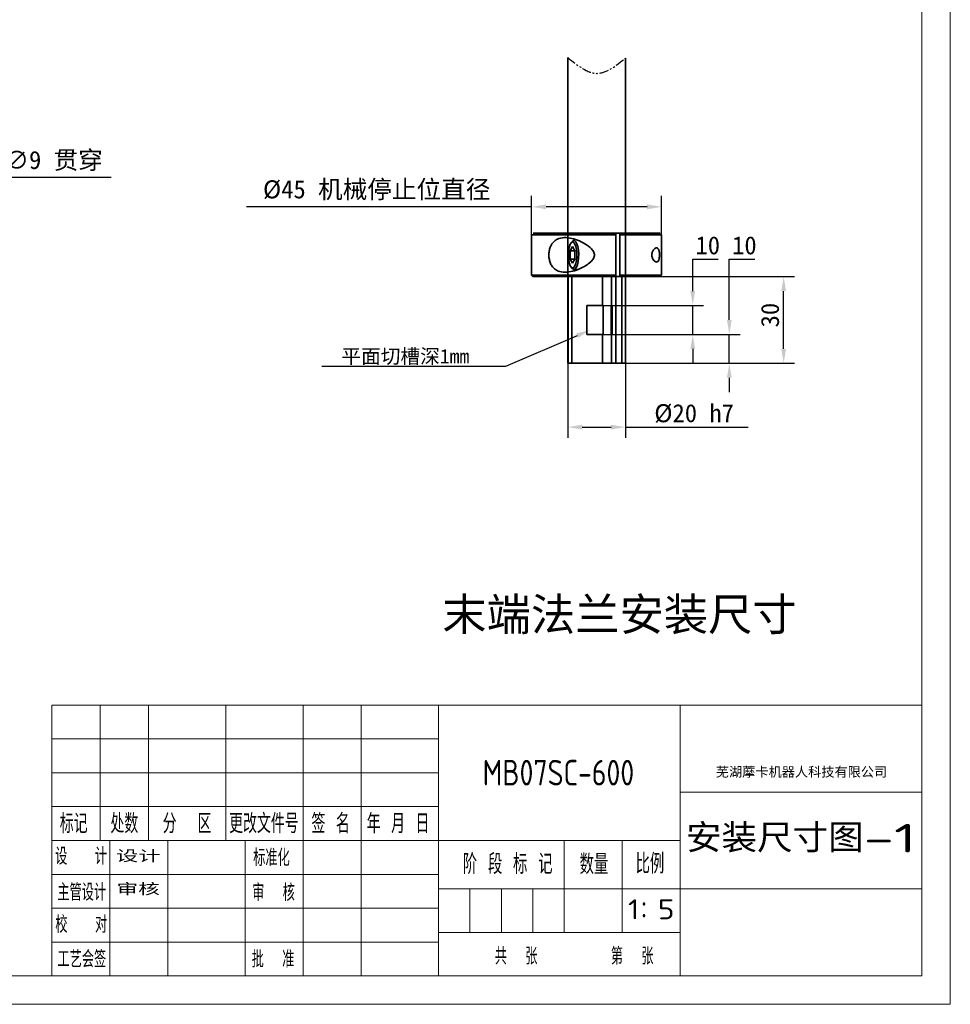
# Model space of a CAD drawing. Header units: millimetres. Extents: x -16 to 4241, y 0 to 4344.
# Tile 13 of 22: x 3596 to 4241, y 0 to 682. Entities that reach past the tile are written whole.
import ezdxf
from ezdxf import colors
from ezdxf.entities.mleader import LeaderData, LeaderLine
from ezdxf.enums import TextEntityAlignment as Align
from ezdxf.math import Vec2, Vec3

# ---------------------------------------------------------------- set-up
doc = ezdxf.new("R2010")
doc.units = ezdxf.units.MM
doc.header["$PDSIZE"] = -1
doc.linetypes.add('PHANTOM', pattern=[12.7, 6.35, -1.27, 1.27, -1.27, 1.27, -1.27])
for name, color, linetype, lineweight in [('1轮廓实线层', 7, 'Continuous', 18), ('2细线层', 4, 'Continuous', 13), ('6文字层', 3, 'Continuous', 13), ('L2', 6, 'Continuous', 13), ('图框层', 7, 'Continuous', 18)]:
    doc.layers.add(name, color=color, linetype=linetype, lineweight=lineweight)
doc.styles.add('PC_TEXTSTYLE', font='ISOCP.SHX', dxfattribs={"width": 0.707, "bigfont": 'GBCBIG.SHX'})
doc.styles.add('仿宋体', font='txt')
doc.styles.add('标准汉字', font='gbenor.shx', dxfattribs={"bigfont": 'gbcbig.shx'})
doc.dimstyles.new('1比2 放大', dxfattribs={"dimscale": 5, "dimtxt": 2.5, "dimasz": 2, "dimexe": 1.5, "dimexo": 0.625, "dimtad": 1, "dimtoh": 1, "dimdec": 1, "dimlfac": 0.5, "dimtxsty": 'Standard', "dimcen": 2.5, "dimclrd": 1, "dimclre": 1, "dimadec": 0, "dimazin": 0, "dimtfac": 1, "dimtdec": 1, "dimtmove": 0, "dimatfit": 3, "dimfxl": 1, "dimarcsym": 0})
doc.dimstyles.new('副本 1比1', dxfattribs={"dimscale": 5, "dimtxt": 2.5, "dimasz": 2, "dimexe": 1.5, "dimexo": 0.625, "dimtad": 1, "dimtoh": 1, "dimdec": 1, "dimtxsty": 'Standard', "dimcen": 2.5, "dimclrd": 1, "dimclre": 1, "dimadec": 0, "dimazin": 0, "dimtfac": 1, "dimtdec": 1, "dimtmove": 0, "dimatfit": 3, "dimfxl": 1, "dimarcsym": 0})

# ---------------------------------------------------------------- blocks, each defined once
blk = doc.blocks.new('ZwmFrameMain_1_A4^_^无分区图框^_^landscape')
at = {"layer": '1轮廓实线层'}
for p in [(267, 200), (0, 0)]:
    blk.add_line(p, (267, 0), dxfattribs=at)
at = {"layer": '2细线层'}
for p in [(272, 205), (-25, -5)]:
    blk.add_line(p, (272, -5), dxfattribs=at)
blk = doc.blocks.new('*D138')
at = {"color": 1, "lineweight": -2, "transparency": 16777216}
for p, q in [((3559.7, 572.45), (3545.36, 559.87)), ((3659.69, 572.45), (3559.7, 572.45)), ((3531.07, 547.35), (3537.84, 553.28)), ((3523.55, 540.76), (3516.03, 534.17))]:
    blk.add_line(p, q, dxfattribs=at)
at = {"color": 1, "transparency": 16777216}
for points in [[(3544.26, 561.13), (3546.46, 558.62), (3537.84, 553.28)], [(3522.45, 542.01), (3524.65, 539.5), (3531.07, 547.35)]]:
    blk.add_solid(points, dxfattribs=at)
at = {"layer": 'Defpoints', "color": 0, "transparency": 16777216}
for p in [(3537.84, 553.28), (3531.07, 547.35)]:
    blk.add_point(p, dxfattribs=at)
at = {"color": 0, "transparency": 16777216, "insert": (3611.26, 583.78), "char_height": 12.5, "attachment_point": 5}
blk.add_mtext('4-∅9 {\\fSimSun|b0|i0|c134|p2;贯穿}', dxfattribs=at)
blk = doc.blocks.new('2')
at = {"color": 7, "linetype": 'Continuous', "lineweight": 35}
for p, q in [((-21.61, 7.78), (-21.61, -6.22)), ((7.55, 7.78), (-21.61, 7.78)), ((7.39, 8.28), (-21.11, 8.28)), ((7.55, 7.78), (7.39, 8.28)), ((8.8, 8.28), (7.39, 8.28)), ((7.55, -6.22), (7.55, 7.78)), ((8.8, 8.28), (8.97, 7.78)), ((22.89, 8.28), (8.8, 8.28)), ((23.39, 7.78), (8.97, 7.78)), ((8.97, 7.78), (8.97, -6.22)), ((23.39, -6.22), (23.39, 7.78)), ((-7.42, 3.66), (-8.24, 2.22)), ((-6.6, 2.22), (-7.42, 3.66)), ((-8.24, -0.67), (-8.24, 2.22)), ((-6.6, 2.22), (-8.24, 2.22)), ((-6.6, -0.67), (-6.6, 2.22)), ((-8.24, -0.67), (-7.42, -2.11)), ((-6.6, -0.67), (-8.24, -0.67)), ((-7.42, -2.11), (-6.6, -0.67)), ((-21.61, -6.22), (-21.11, -6.72)), ((7.55, -6.22), (-21.61, -6.22)), ((7.39, -6.72), (-21.11, -6.72)), ((-9.11, -6.72), (-9.11, -36.72)), ((-8.9, -36.72), (-8.9, -6.72)), ((-7.93, -3.44), (-7.52, -3.91)), ((-7.67, -6.72), (-7.67, -36.72)), ((-6.95, -4.22), (-5.59, -4.22)), ((2.92, -16.72), (2.92, -6.72)), ((6.05, -6.72), (6.05, -16.72)), ((7.39, -6.72), (7.55, -6.22)), ((8.8, -6.72), (7.39, -6.72)), ((7.54, -36.72), (7.54, -6.72)), ((8.97, -6.22), (8.8, -6.72)), ((22.89, -6.72), (8.8, -6.72)), ((23.39, -6.22), (8.97, -6.22)), ((9.64, -6.72), (9.64, -36.72)), ((10.89, -36.72), (10.89, -6.72)), ((22.89, -6.72), (23.39, -6.22)), ((-2.44, -16.72), (-2.44, -26.72)), ((2.92, -16.72), (-2.44, -16.72)), ((2.92, -16.72), (3.21, -16.72)), ((3.21, -16.72), (3.21, -26.72)), ((5.98, -16.72), (6.05, -16.72)), ((5.98, -26.72), (5.98, -16.72)), ((6.22, -16.72), (6.05, -16.72)), ((6.22, -26.72), (6.22, -16.72)), ((2.92, -26.72), (-2.44, -26.72)), ((2.92, -36.72), (2.92, -26.72)), ((2.92, -26.72), (3.21, -26.72)), ((5.98, -26.72), (6.05, -26.72)), ((6.05, -26.72), (6.05, -36.72)), ((6.22, -26.72), (6.05, -26.72)), ((-8.9, -36.72), (-9.11, -36.72)), ((-7.67, -36.72), (-8.9, -36.72)), ((2.92, -36.72), (-7.67, -36.72)), ((6.05, -36.72), (2.92, -36.72)), ((7.54, -36.72), (6.05, -36.72)), ((9.64, -36.72), (7.54, -36.72)), ((10.89, -36.72), (9.64, -36.72))]:
    blk.add_line(p, q, dxfattribs=at)
at = {"color": 7, "linetype": 'Continuous', "lineweight": 35, "flags": 128}
for points in [[(-7.42, -3.72), (-7.84, -3.54), (-8.22, -3.01), (-8.54, -2.17), (-8.76, -1.09), (-8.88, 0.14), (-8.88, 1.42), (-8.76, 2.65), (-8.54, 3.72), (-8.22, 4.56), (-7.84, 5.09), (-7.42, 5.28), (-7.01, 5.09), (-6.62, 4.56), (-6.31, 3.72), (-6.08, 2.65), (-5.96, 1.42), (-5.96, 0.14), (-6.08, -1.09), (-6.31, -2.17), (-6.62, -3.01), (-7.01, -3.54), (-7.42, -3.72)], [(-7.52, 5.47), (-7.17, 5.73), (-6.73, 5.73), (-6.3, 5.36), (-5.92, 4.66), (-5.61, 3.66), (-5.41, 2.45), (-5.32, 1.12), (-5.35, -0.24), (-5.49, -1.52), (-5.75, -2.64), (-6.1, -3.49), (-6.51, -4.04), (-6.95, -4.22), (-6.95, -4.22)], [(-6.95, -4.22), (-7.39, -4.04), (-7.52, -3.91)]]:
    blk.add_lwpolyline(points, dxfattribs=at)
at = {"color": 7, "linetype": 'Continuous', "lineweight": 35}
for points, knots in [([(-10.04, -5.22), (-10.88, -5.15), (-12.13, -5.04), (-13.54, -4.22), (-14.42, -3.35), (-15.1, -2.2), (-15.52, -0.86), (-15.69, 0.61), (-15.58, 2.08), (-15.22, 3.46), (-14.6, 4.66), (-13.75, 5.61), (-12.39, 6.49), (-10.34, 6.91), (-7.71, 6.59), (-5.06, 5.69), (-2.93, 4.58), (-1.36, 3.42), (-0.5, 2.53), (-0.01, 1.68), (0.18, 0.95), (0.1, 0.2), (-0.29, -0.71), (-1.28, -1.83), (-2.86, -2.97), (-4.99, -4.09), (-7.43, -5), (-9.17, -5.15), (-10.04, -5.22)], [0, 0, 0, 0, 0.062097, 0.093359, 0.124718, 0.155871, 0.187143, 0.218489, 0.249825, 0.281113, 0.312413, 0.343786, 0.375189, 0.437528, 0.49985, 0.56213, 0.624334, 0.655587, 0.686979, 0.702746, 0.718486, 0.734212, 0.750002, 0.781379, 0.828367, 0.875161, 0.937542, 1, 1, 1, 1]), ([(21.65, -1.68), (21.5, -1.65), (21.19, -1.6), (20.7, -1.17), (20.32, -0.59), (20.1, 0.04), (20.01, 0.6), (20.03, 1.18), (20.16, 1.71), (20.35, 2.15), (20.64, 2.63), (21.05, 3.04), (21.52, 3.27), (21.95, 3.22), (22.25, 2.9), (22.44, 2.45), (22.55, 2.03), (22.62, 1.52), (22.65, 0.96), (22.65, 0.38), (22.6, -0.17), (22.51, -0.65), (22.35, -1.17), (22.07, -1.6), (21.79, -1.65), (21.65, -1.68)], [0, 0, 0, 0, 0.0622201, 0.1246204, 0.1870099, 0.2183866, 0.2496674, 0.2809342, 0.3123027, 0.3436735, 0.3748914, 0.4372548, 0.4996429, 0.5619238, 0.6242712, 0.6555027, 0.6868848, 0.718247, 0.7494467, 0.780767, 0.8121595, 0.8435805, 0.8749935, 0.9374912, 1, 1, 1, 1])]:
    blk.add_open_spline(points, degree=3, knots=knots, dxfattribs=at)
blk = doc.blocks.new('*D141')
at = {"color": 1, "lineweight": -2, "transparency": 16777216}
for p, q in [((3975.75, 453.34), (3975.75, 392.03)), ((4015.75, 454.8), (4015.75, 392.03)), ((3985.75, 399.53), (4005.75, 399.53)), ((4015.75, 399.53), (4100.75, 399.53))]:
    blk.add_line(p, q, dxfattribs=at)
at = {"color": 1, "transparency": 16777216}
for points in [[(3985.75, 401.2), (3985.75, 397.87), (3975.75, 399.53)], [(4005.75, 401.2), (4005.75, 397.87), (4015.75, 399.53)]]:
    blk.add_solid(points, dxfattribs=at)
at = {"layer": 'Defpoints', "color": 0, "transparency": 16777216}
for p in [(4015.75, 457.93), (3975.75, 456.47), (4015.75, 399.53)]:
    blk.add_point(p, dxfattribs=at)
at = {"color": 0, "transparency": 16777216, "insert": (4063.25, 408.91), "char_height": 12.5, "attachment_point": 5}
blk.add_mtext('%%C20 h7', dxfattribs=at)
blk = doc.blocks.new('*D142')
at = {"color": 1, "lineweight": -2, "transparency": 16777216}
for p, q in [((3950.75, 513.55), (3950.75, 559.54)), ((4040.75, 510.2), (4040.75, 559.54)), ((3950.75, 552.04), (3753.21, 552.04)), ((4030.75, 552.04), (3960.75, 552.04))]:
    blk.add_line(p, q, dxfattribs=at)
at = {"color": 1, "transparency": 16777216}
for points in [[(3960.75, 553.71), (3960.75, 550.37), (3950.75, 552.04)], [(4030.75, 553.71), (4030.75, 550.37), (4040.75, 552.04)]]:
    blk.add_solid(points, dxfattribs=at)
at = {"layer": 'Defpoints', "color": 0, "transparency": 16777216}
for p in [(3950.75, 552.04), (3950.75, 510.43), (4040.75, 507.07)]:
    blk.add_point(p, dxfattribs=at)
at = {"color": 0, "transparency": 16777216, "insert": (3843.45, 563.48), "char_height": 12.5, "attachment_point": 5}
blk.add_mtext('%%C45 {\\fSimSun|b0|i0|c134|p2;机械停止位直径}', dxfattribs=at)
blk = doc.blocks.new('*D143')
at = {"color": 1, "lineweight": -2, "transparency": 16777216}
for p, q in [((4087.66, 473.72), (4087.66, 515.91)), ((4087.66, 515.91), (4105.37, 515.91)), ((3997.58, 463.72), (4095.16, 463.72)), ((4087.66, 443.72), (4087.66, 463.72)), ((3986.57, 443.72), (4095.16, 443.72)), ((4087.66, 433.72), (4087.66, 423.72))]:
    blk.add_line(p, q, dxfattribs=at)
at = {"color": 1, "transparency": 16777216}
for points in [[(4086, 473.72), (4089.33, 473.72), (4087.66, 463.72)], [(4086, 433.72), (4089.33, 433.72), (4087.66, 443.72)]]:
    blk.add_solid(points, dxfattribs=at)
at = {"layer": 'Defpoints', "color": 0, "transparency": 16777216}
for p in [(3994.45, 463.72), (4087.66, 463.72), (3983.45, 443.72)]:
    blk.add_point(p, dxfattribs=at)
at = {"color": 0, "transparency": 16777216, "insert": (4098.08, 525.28), "char_height": 12.5, "attachment_point": 5}
blk.add_mtext('10', dxfattribs=at)
blk = doc.blocks.new('*D144')
at = {"color": 1, "lineweight": -2, "transparency": 16777216}
for p, q in [((4062.32, 493.72), (4062.32, 515.91)), ((4062.32, 515.91), (4080.03, 515.91)), ((3997.58, 483.72), (4069.82, 483.72)), ((4062.32, 463.72), (4062.32, 483.72)), ((3997.58, 463.72), (4069.82, 463.72)), ((4062.32, 453.72), (4062.32, 443.72))]:
    blk.add_line(p, q, dxfattribs=at)
at = {"color": 1, "transparency": 16777216}
for points in [[(4060.65, 493.72), (4063.98, 493.72), (4062.32, 483.72)], [(4060.65, 453.72), (4063.98, 453.72), (4062.32, 463.72)]]:
    blk.add_solid(points, dxfattribs=at)
at = {"layer": 'Defpoints', "color": 0, "transparency": 16777216}
for p in [(3994.45, 483.72), (4062.32, 483.72), (3994.45, 463.72)]:
    blk.add_point(p, dxfattribs=at)
at = {"color": 0, "transparency": 16777216, "insert": (4072.73, 525.28), "char_height": 12.5, "attachment_point": 5}
blk.add_mtext('10', dxfattribs=at)
blk = doc.blocks.new('*D145')
at = {"color": 1, "lineweight": -2, "transparency": 16777216}
for p, q in [((4028.78, 503.72), (4132.78, 503.72)), ((4125.28, 453.72), (4125.28, 493.72)), ((3992.34, 443.72), (4132.78, 443.72))]:
    blk.add_line(p, q, dxfattribs=at)
at = {"color": 1, "transparency": 16777216}
for points in [[(4123.61, 493.72), (4126.94, 493.72), (4125.28, 503.72)], [(4123.61, 453.72), (4126.94, 453.72), (4125.28, 443.72)]]:
    blk.add_solid(points, dxfattribs=at)
at = {"layer": 'Defpoints', "color": 0, "transparency": 16777216}
for p in [(4025.66, 503.72), (4125.28, 503.72), (3989.21, 443.72)]:
    blk.add_point(p, dxfattribs=at)
at = {"color": 0, "transparency": 16777216, "insert": (4115.9, 477.08), "char_height": 12.5, "attachment_point": 5, "rotation": 90}
blk.add_mtext('30', dxfattribs=at)

msp = doc.modelspace()

# ---------------------------------------------------------------- linework, layer by layer
at = {"lineweight": 35}
for p, q in [((3975.75, 503.72), (3975.75, 655.4)), ((4015.75, 503.72), (4015.75, 654.98))]:
    msp.add_line(p, q, dxfattribs=at)
at = {"color": 3, "linetype": 'PHANTOM'}
msp.add_spline([(3975.75, 655.4), (3996.25, 644.44), (4015.75, 654.98)], degree=3, dxfattribs=at)
at = {"layer": '1轮廓实线层'}
for p, q in [((3618.56, 207.11), (4221, 207.11)), ((3618.56, 19.69), (3618.56, 207.11))]:
    msp.add_line(p, q, dxfattribs=at)
at = {"layer": '2细线层', "color": 6, "linetype": 'Continuous'}
for p, q in [((3652.03, 113.4), (3652.03, 207.11)), ((3685.5, 113.4), (3685.5, 207.11)), ((3739.05, 113.4), (3739.05, 207.11)), ((3792.6, 19.69), (3792.6, 207.11)), ((3792.6, 113.4), (3792.6, 207.11)), ((3832.76, 19.69), (3832.76, 207.11)), ((3886.31, 19.69), (3886.31, 207.11)), ((4053.66, 19.69), (4053.66, 207.11)), ((3618.56, 183.68), (3886.31, 183.68)), ((3618.56, 160.26), (3886.31, 160.26)), ((4053.66, 146.87), (4221, 146.87)), ((3618.56, 136.83), (3886.31, 136.83)), ((3618.56, 113.4), (4053.66, 113.4)), ((3658.73, 19.69), (3658.73, 113.4)), ((3698.89, 19.69), (3698.89, 113.4)), ((3973.33, 49.81), (3973.33, 113.4)), ((4013.49, 49.81), (4013.49, 113.4)), ((3618.56, 89.97), (3886.31, 89.97)), ((3886.31, 79.93), (4221, 79.93)), ((3908.07, 49.81), (3908.07, 79.93)), ((3929.82, 49.81), (3929.82, 79.93)), ((3951.58, 49.81), (3951.58, 79.93)), ((3618.56, 66.54), (3886.31, 66.54)), ((3886.31, 49.81), (4053.66, 49.81)), ((3618.56, 43.12), (3886.31, 43.12))]:
    msp.add_line(p, q, dxfattribs=at)
at = {"layer": 'L2', "linetype": 'Continuous'}
msp.add_line((3752.44, 19.69), (3752.44, 113.4), dxfattribs=at)

# ---------------------------------------------------------------- block references
at = {"xscale": 2, "yscale": 2, "zscale": 2}
msp.add_blockref('2', (3993.97, 517.17), dxfattribs=at)
at = {"layer": '图框层', "xscale": 3.9375, "yscale": 3.9375, "zscale": 3.9375}
msp.add_blockref('ZwmFrameMain_1_A4^_^无分区图框^_^landscape', (3169.69, 19.69), dxfattribs=at)

# ---------------------------------------------------------------- texts
at = {"insert": (3888.83, 281.22), "char_height": 22.5, "attachment_point": 1}
msp.add_mtext_dynamic_manual_height_columns('{\\fSimSun|b0|i0|c134|p2;\\C3;末端法兰安装尺寸}', width=278.2344, gutter_width=21.17, heights=[0], dxfattribs=at)
at = {"layer": '6文字层', "color": 4, "linetype": 'Continuous', "insert": (4137.63, 160.55), "char_height": 6.6937, "width": 184.7138, "attachment_point": 5, "style": '仿宋体'}
msp.add_mtext('芜湖藦卡机器人科技有限公司', dxfattribs=at)
at = {"layer": '6文字层', "color": 6, "style": '标准汉字'}
for s, insert, char_height, width, attachment_point in [('标记', (3633.63, 125.11), 13.387, 38.9911, 5), ('处数', (3668.72, 125.11), 13.387, 38.3217, 5), ('分  区', (3712.13, 125.11), 13.387, 64.1405, 5), ('更改文件号', (3765.36, 125.11), 13.387, 98.0634, 5), ('签 名', (3811.55, 125.11), 13.387, 49.725, 5), ('年 月 日', (3858.24, 125.11), 13.387, 80.2055, 5), ('设   计', (3638.76, 102.45), 11.714, 67.1258, 5), ('标准化', (3770.59, 101.51), 11.714, 51.8347, 5), ('阶 段 标 记', (3903.11, 90.12), 13.781, 101.8287, 7), ('数量', (3983.97, 89.99), 13.781, 33.5315, 7), ('比例', (4022.76, 90.49), 13.781, 31.4815, 7), ('主管设计', (3639.23, 77.51), 11.714, 67.6487, 5), ('审  核', (3772.02, 77.36), 11.714, 55.0979, 5), ('校   对', (3638.89, 55.3), 11.714, 68.0043, 5), ('共  张        第  张', (3925.24, 27.46), 11.7141, 203.6364, 7), ('工艺会签', (3639.3, 31.29), 11.714, 67.9416, 5), ('批  准', (3771.63, 31.29), 11.714, 55.5372, 5)]:
    msp.add_mtext(s, dxfattribs=dict(at, insert=insert, char_height=char_height, width=width, attachment_point=attachment_point))
at = {"layer": '6文字层', "color": 4, "style": 'PC_TEXTSTYLE', "flags": 8}
for tag, text, height, width, p, p2 in [('MB07SC-600', '产品名称或材料标记', 17.719, 0.816973, (3916.81, 151.48), (4021.77, 151.48)), ('安装尺寸图-1', '图样名称', 19.688, 1.727187, (4057.59, 105.18), (4217.06, 105.18))]:
    msp.add_attdef(tag, text=text, height=height, dxfattribs=dict(at, width=width)).set_placement(p, p2, align=Align.FIT)
at = {"layer": '6文字层', "color": 6, "style": 'PC_TEXTSTYLE', "width": 2.681308, "flags": 8}
msp.add_attdef('设计', text=' ', height=8.37, rotation=359.57685, dxfattribs=at).set_placement((3662.88, 98.39), (3693.81, 98.16), align=Align.FIT)
at = {"layer": '6文字层', "color": 6, "style": 'PC_TEXTSTYLE', "flags": 8}
for tag, height, width, p, p2 in [('审核', 8.37, 2.542374, (3663.41, 75.43), (3693.21, 75.43)), ('1：5', 13.78, 1.287735, (4017.43, 58.87), (4049.72, 58.87))]:
    msp.add_attdef(tag, text='', height=height, dxfattribs=dict(at, width=width)).set_placement(p, p2, align=Align.FIT)

# ---------------------------------------------------------------- dimensions: what is measured, and where the dimension line sits
dim = msp.add_diameter_dim_2p(p1=(3531.07, 547.35), p2=(3537.84, 553.28), text='4-<> {\\fSimSun|b0|i0|c134|p2;贯穿}', dimstyle='副本 1比1')
dim.commit()
dim.dimension.update_dxf_attribs({"geometry": '*D138', "text_midpoint": (3611.26, 572.45), "dimtype": 163})
dim = msp.add_linear_dim(base=(3950.75, 552.04), p1=(4040.75, 507.07), p2=(3950.75, 510.43), text='%%C<> {\\fSimSun|b0|i0|c134|p2;机械停止位直径}', dimstyle='1比2 放大')
dim.commit()
dim.dimension.update_dxf_attribs({"geometry": '*D142', "text_midpoint": (3843.45, 552.04), "dimtype": 160})
for base, p1, p2, picture, middle in [((4087.66, 463.72), (3983.45, 443.72), (3994.45, 463.72), '*D143', (4098.08, 515.91)), ((4062.32, 483.72), (3994.45, 463.72), (3994.45, 483.72), '*D144', (4072.73, 515.91)), ((4125.28, 503.72), (3989.21, 443.72), (4025.66, 503.72), '*D145', (4125.28, 477.08))]:
    dim = msp.add_linear_dim(base=base, p1=p1, p2=p2, angle=90, dimstyle='1比2 放大')
    dim.commit()
    dim.dimension.update_dxf_attribs({"geometry": picture, "text_midpoint": middle, "dimtype": 160})
dim = msp.add_linear_dim(base=(4015.75, 399.53), p1=(3975.75, 456.47), p2=(4015.75, 457.93), text='%%C<> h7', dimstyle='1比2 放大')
dim.commit()
dim.dimension.update_dxf_attribs({"geometry": '*D141', "text_midpoint": (4063.25, 408.91)})

# ---------------------------------------------------------------- leaders
ml = msp.add_multileader_mtext('Standard')
ml.set_content('{\\fSimSun|b0|i0|c134|p2;平面切槽深}1mm', color=256)
ml.set_leader_properties(color=1)
ml.build(insert=Vec2(0, 0))
ml.multileader.update_dxf_attribs({"text_right_attachment_type": 6, "dogleg_length": 5, "arrow_head_size": 10})
ctx = ml.context
ctx.base_point, ctx.char_height, ctx.arrow_head_size, ctx.landing_gap_size, ctx.plane_origin = Vec3(3793.27, 447.87), 10, 10, 20, Vec3(3991.38, 466.78)
ctx.right_attachment, ctx.text_align_type = 6, 2
notes = []
notes.append((ctx, [(0, (1, 1, 0), (3932.61, 441.6), (-1, 0), 5, [(0, [(3991.38, 466.78)], 0, [])])]))
ctx.mtext.insert, ctx.mtext.alignment, ctx.mtext.line_spacing_factor, ctx.mtext.line_spacing_style, ctx.mtext.flow_direction = Vec3(3907.61, 453.6), 3, 2, 2, 5
for ctx, leaders in notes:
    for number, flags, end, landing, length, lines in leaders:
        leader = LeaderData()
        leader.index, (leader.has_last_leader_line, leader.has_dogleg_vector, leader.attachment_direction) = number, flags
        leader.last_leader_point, leader.dogleg_vector, leader.dogleg_length = Vec3(end), Vec3(landing), length
        for number, points, colour, breaks in lines:
            line = LeaderLine()
            line.index, line.vertices, line.color, line.breaks = number, Vec3.list(points), colors.encode_raw_color(colour), breaks
            leader.lines.append(line)
        ctx.leaders.append(leader)

doc.saveas('drawing.dxf')
